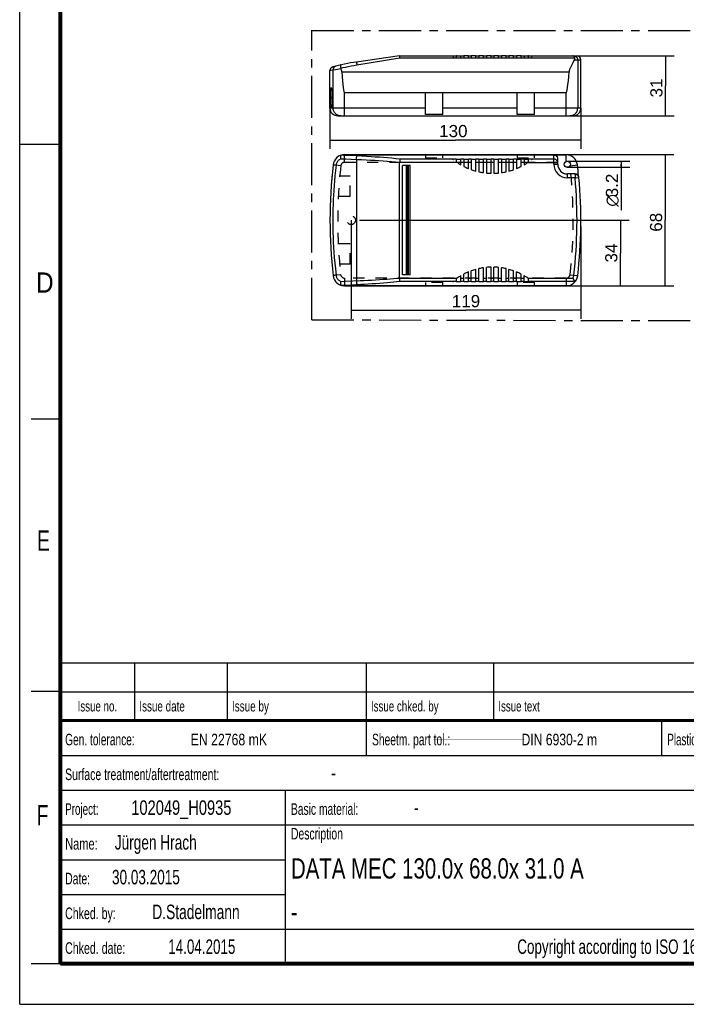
# Model space of a CAD drawing. Header units: millimetres. Extents: x 0 to 210, y 0 to 297.
# Tile 1 of 3: x 0 to 115, y 0 to 170. Entities that reach past the tile are written whole.
import ezdxf
from ezdxf.enums import TextEntityAlignment as Align

# ---------------------------------------------------------------- set-up
doc = ezdxf.new("R2010")
doc.units = ezdxf.units.MM
doc.header["$LTSCALE"] = 19.36
for name, pattern in [('CENTER', [0.6, 0.375, -0.075, 0.075, -0.075]), ('DOT', [0.2, 0.1, -0.1]), ('HIDDEN', [0.2, 0.1, -0.1])]:
    doc.linetypes.add(name, pattern=pattern)
doc.layers.get('0').update_dxf_attribs({"linetype": 'CONTINUOUS'})
for name, color, linetype in [('DEFAULT_1', 7, 'CENTER'), ('DEFAULT_2', 8, 'HIDDEN'), ('Z_AXIS', 7, 'CONTINUOUS'), ('Z_DIM_2D', 7, 'CONTINUOUS'), ('Z_NOTICE', 7, 'CONTINUOUS')]:
    doc.layers.add(name, color=color, linetype=linetype)
doc.styles.add('TEXTSTYLE_2', font='txt', dxfattribs={"width": 0.75})
doc.styles.add('TEXTSTYLE_3', font='helveticaneueltw1g-ltcn.otf')
doc.styles.add('TEXTSTYLE_4', font='gdt', dxfattribs={"width": 0.7})
doc.dimstyles.new('DIMSTYLE_2', dxfattribs={"dimtxt": 2.1, "dimasz": 3.5, "dimexe": 1.5, "dimexo": 0, "dimgap": 0.525, "dimtad": 1, "dimdec": 1, "dimlfac": 3, "dimdsep": 46, "dimtxsty": 'TEXTSTYLE_3', "dimblk": '_FILLED', "dimblk1": '_FILLED', "dimblk2": '_FILLED', "dimcen": 0.09, "dimclrt": 5, "dimadec": 0, "dimazin": 0, "dimtp": 0.2, "dimtm": 0.2, "dimtfac": 1, "dimtdec": 1, "dimtofl": 0, "dimtmove": 0, "dimatfit": 3, "dimldrblk": '_FILLED', "dimfxl": 1, "dimtolj": 1, "dimarcsym": 0})
doc.dimstyles.new('DIMSTYLE_3', dxfattribs={"dimtxt": 2.1, "dimasz": 3.5, "dimexe": 1.5, "dimexo": 0, "dimgap": 0.525, "dimtad": 1, "dimdec": 1, "dimlfac": 3, "dimdsep": 46, "dimtxsty": 'TEXTSTYLE_3', "dimblk": '_FILLED', "dimblk1": '_FILLED', "dimblk2": '_FILLED', "dimcen": 0.09, "dimclrt": 5, "dimadec": 0, "dimazin": 0, "dimtp": 0.3, "dimtm": 0.3, "dimtfac": 1, "dimtdec": 1, "dimtofl": 0, "dimtmove": 0, "dimatfit": 3, "dimldrblk": '_FILLED', "dimfxl": 1, "dimtolj": 1, "dimarcsym": 0})
doc.dimstyles.new('DIMSTYLE_4', dxfattribs={"dimtxt": 2.1, "dimasz": 3.5, "dimexe": 1.5, "dimexo": 0, "dimgap": 0.525, "dimtad": 1, "dimdec": 1, "dimlfac": 3, "dimdsep": 46, "dimtxsty": 'TEXTSTYLE_3', "dimblk": '_FILLED', "dimblk1": '_FILLED', "dimblk2": '_FILLED', "dimcen": 0.09, "dimclrt": 5, "dimadec": 0, "dimazin": 0, "dimtp": 0.1, "dimtm": 0.1, "dimtfac": 1, "dimtdec": 1, "dimtofl": 0, "dimtmove": 0, "dimatfit": 3, "dimldrblk": '_FILLED', "dimfxl": 1, "dimtolj": 1, "dimarcsym": 0})

# ---------------------------------------------------------------- blocks, each defined once
blk = doc.blocks.new('*D1')
at = {"layer": 'Z_DIM_2D', "color": 2, "linetype": 'CONTINUOUS'}
for p, q in [((95.54, 163.72), (113.03, 163.72)), ((111.53, 163.72), (111.53, 158.56)), ((111.53, 153.39), (111.53, 158.56)), ((94.38, 153.39), (113.03, 153.39))]:
    blk.add_line(p, q, dxfattribs=at)
at = {"layer": 'Z_DIM_2D', "color": 5, "linetype": 'CONTINUOUS', "style": 'TEXTSTYLE_3'}
blk.add_text('31', height=2.1, rotation=90, dxfattribs=at).set_placement((111.01, 158.2), align=Align.CENTER)
blk = doc.blocks.new('_FILLED')
at = {"color": 0, "linetype": 'BYBLOCK'}
blk.add_solid([(0, 0), (-1, 0.125), (-1, -0.125)], dxfattribs=at)
blk = doc.blocks.new('_NONE')
blk = doc.blocks.new('*D2')
at = {"layer": 'Z_DIM_2D', "color": 2, "linetype": 'CONTINUOUS'}
for p, q in [((53.58, 154.72), (53.58, 147.69)), ((96.92, 154.72), (96.92, 147.69)), ((53.58, 149.19), (75.25, 149.19)), ((96.92, 149.19), (75.25, 149.19))]:
    blk.add_line(p, q, dxfattribs=at)
at = {"layer": 'Z_DIM_2D', "color": 5, "linetype": 'CONTINUOUS', "style": 'TEXTSTYLE_3'}
blk.add_text('130', height=2.1, dxfattribs=at).set_placement((74.9, 149.71), align=Align.CENTER)
blk = doc.blocks.new('*D3')
at = {"layer": 'Z_DIM_2D', "color": 2, "linetype": 'CONTINUOUS'}
for p, q in [((57.25, 135.37), (57.25, 118.33)), ((96.91, 134.27), (96.91, 118.33)), ((57.25, 119.83), (77.08, 119.83)), ((96.91, 119.83), (77.08, 119.83))]:
    blk.add_line(p, q, dxfattribs=at)
at = {"layer": 'Z_DIM_2D', "color": 5, "linetype": 'CONTINUOUS', "style": 'TEXTSTYLE_3'}
blk.add_text('119', height=2.1, dxfattribs=at).set_placement((77.08, 120.35), align=Align.CENTER)
blk = doc.blocks.new('*D4')
at = {"layer": 'Z_DIM_2D', "color": 2, "linetype": 'CONTINUOUS'}
for p, q in [((94.58, 145.57), (105.37, 145.57)), ((94.58, 144.5), (105.37, 144.5)), ((103.87, 145.57), (103.87, 145.03)), ((103.87, 144.5), (103.87, 145.03)), ((103.87, 145.03), (103.87, 137.08))]:
    blk.add_line(p, q, dxfattribs=at)
at = {"layer": 'Z_DIM_2D', "color": 5, "linetype": 'CONTINUOUS'}
for s, style, p in [('3.2', 'TEXTSTYLE_3', (103.34, 143.41)), ('n', 'TEXTSTYLE_4', (103.34, 139.88))]:
    blk.add_text(s, height=2.1, rotation=90, dxfattribs=dict(at, style=style)).set_placement(p, align=Align.RIGHT)
blk = doc.blocks.new('*D5')
at = {"layer": 'Z_DIM_2D', "color": 2, "linetype": 'CONTINUOUS'}
for p, q in [((58.71, 135.37), (105.25, 135.37)), ((103.75, 135.37), (103.75, 129.7)), ((103.75, 124.03), (103.75, 129.7)), ((91.65, 124.03), (105.25, 124.03))]:
    blk.add_line(p, q, dxfattribs=at)
at = {"layer": 'Z_DIM_2D', "color": 5, "linetype": 'CONTINUOUS', "style": 'TEXTSTYLE_3'}
blk.add_text('34', height=2.1, rotation=90, dxfattribs=at).set_placement((103.22, 129.7), align=Align.CENTER)
blk = doc.blocks.new('*D6')
at = {"layer": 'Z_DIM_2D', "color": 2, "linetype": 'CONTINUOUS'}
for p, q in [((90.58, 146.7), (112.97, 146.7)), ((111.47, 146.7), (111.47, 135.37)), ((111.47, 124.03), (111.47, 135.37)), ((91.65, 124.03), (112.97, 124.03))]:
    blk.add_line(p, q, dxfattribs=at)
at = {"layer": 'Z_DIM_2D', "color": 5, "linetype": 'CONTINUOUS', "style": 'TEXTSTYLE_3'}
blk.add_text('68', height=2.1, rotation=90, dxfattribs=at).set_placement((110.95, 135.01), align=Align.CENTER)

msp = doc.modelspace()

# ---------------------------------------------------------------- linework, layer by layer
at = {"color": 2, "linetype": 'CONTINUOUS'}
for p, q in [((0, 0), (0, 297)), ((0, 148.5), (7, 148.5)), ((7, 101), (2, 101)), ((6.914, 48.96), (6.914, 58.96)), ((6.914, 58.96), (202.914, 58.96)), ((19.914, 48.96), (19.914, 58.96)), ((35.914, 48.96), (35.914, 58.96)), ((59.914, 48.96), (59.914, 58.96)), ((81.914, 48.96), (81.914, 58.96)), ((7, 54), (2, 54)), ((6.914, 53.96), (202.914, 53.96)), ((6.914, 6.96), (6.914, 48.96)), ((6.914, 48.96), (202.914, 48.96)), ((6.914, 48.96), (202.914, 48.96)), ((59.914, 42.96), (59.914, 48.96)), ((110.914, 42.96), (110.914, 48.96)), ((6.914, 42.96), (202.914, 42.96)), ((6.914, 36.96), (181.914, 36.96)), ((45.914, 6.96), (45.914, 36.96)), ((6.914, 30.96), (202.914, 30.96)), ((6.914, 24.96), (45.914, 24.96)), ((6.914, 18.96), (45.914, 18.96)), ((6.914, 12.96), (160.914, 12.96)), ((7, 7), (2, 7)), ((6.914, 6.96), (202.914, 6.96)), ((0, 0), (210, 0))]:
    msp.add_line(p, q, dxfattribs=at)
at = {"color": 7, "linetype": 'CONTINUOUS'}
for p, q in [((65.621, 163.724), (58.151, 162.674)), ((65.621, 163.724), (75.401, 163.724)), ((74.775, 163.39), (74.793, 163.414)), ((74.901, 163.524), (74.901, 163.39)), ((75.401, 163.716), (75.401, 163.39)), ((75.546, 163.724), (76.701, 163.724)), ((76.201, 163.39), (76.201, 163.724)), ((76.701, 163.724), (76.701, 163.39)), ((77.501, 163.39), (77.501, 163.724)), ((77.501, 163.724), (78.001, 163.724)), ((78.001, 163.724), (78.001, 163.39)), ((78.801, 163.39), (78.801, 163.724)), ((78.801, 163.724), (79.301, 163.724)), ((79.301, 163.724), (79.301, 163.39)), ((80.101, 163.39), (80.101, 163.724)), ((80.101, 163.724), (80.601, 163.724)), ((80.601, 163.724), (80.601, 163.39)), ((81.401, 163.724), (81.901, 163.724)), ((81.401, 163.39), (81.401, 163.724)), ((81.901, 163.724), (81.901, 163.39)), ((82.701, 163.724), (83.201, 163.724)), ((82.701, 163.39), (82.701, 163.724)), ((83.201, 163.724), (83.201, 163.39)), ((84.001, 163.724), (84.501, 163.724)), ((84.001, 163.39), (84.001, 163.724)), ((84.501, 163.724), (84.501, 163.39)), ((85.301, 163.724), (85.801, 163.724)), ((85.301, 163.39), (85.301, 163.724)), ((85.801, 163.724), (85.801, 163.39)), ((86.601, 163.724), (87.757, 163.724)), ((86.601, 163.39), (86.601, 163.724)), ((87.101, 163.724), (87.101, 163.39)), ((87.901, 163.724), (96.251, 163.724)), ((87.901, 163.39), (87.901, 163.716)), ((88.401, 163.39), (88.401, 163.524)), ((88.51, 163.414), (88.528, 163.39)), ((95.791, 163.057), (95.72, 162.921)), ((53.684, 156.492), (53.684, 156.651)), ((53.685, 156.223), (53.684, 156.492)), ((53.932, 156.492), (53.931, 156.651)), ((56.122, 157.39), (94.381, 157.39)), ((70.085, 153.621), (70.085, 157.39)), ((73.085, 153.621), (73.085, 157.39)), ((85.918, 153.621), (85.918, 157.39)), ((88.918, 153.621), (88.918, 157.39)), ((53.688, 155.958), (53.685, 156.223)), ((54.918, 153.39), (95.585, 153.39)), ((73.085, 153.621), (70.085, 153.621)), ((88.918, 153.621), (85.918, 153.621)), ((55.467, 146.588), (55.454, 146.575)), ((56.122, 146.7), (92.493, 146.7)), ((92.591, 146.658), (94.381, 146.658)), ((65.621, 145.351), (65.621, 145.347)), ((65.621, 125.387), (65.621, 145.347)), ((67.435, 144.8), (66.118, 144.8)), ((66.785, 125.934), (66.785, 144.8)), ((66.895, 125.934), (66.895, 144.8)), ((67.435, 125.934), (67.435, 144.8)), ((74.901, 145.929), (74.901, 145.827)), ((75.401, 145.929), (75.401, 145.452)), ((76.201, 144.938), (76.201, 145.929)), ((76.701, 145.929), (76.701, 144.664)), ((77.501, 144.294), (77.501, 145.929)), ((78.001, 145.929), (78.001, 144.101)), ((78.801, 143.849), (78.801, 145.929)), ((79.301, 145.929), (79.301, 143.725)), ((80.101, 143.579), (80.101, 145.929)), ((80.601, 145.929), (80.601, 143.518)), ((81.401, 143.47), (81.401, 145.929)), ((81.901, 145.929), (81.901, 143.47)), ((82.701, 143.518), (82.701, 145.929)), ((83.201, 145.929), (83.201, 143.579)), ((84.001, 143.725), (84.001, 145.929)), ((84.501, 145.929), (84.501, 143.849)), ((85.301, 144.101), (85.301, 145.929)), ((85.801, 145.929), (85.801, 144.294)), ((86.601, 144.664), (86.601, 145.929)), ((87.101, 145.929), (87.101, 144.938)), ((87.901, 145.452), (87.901, 145.929)), ((88.401, 145.827), (88.401, 145.929)), ((92.915, 145.034), (92.915, 146.086)), ((95.926, 143.364), (94.585, 143.364)), ((67.435, 125.934), (66.118, 125.934)), ((76.201, 124.805), (76.201, 125.796)), ((76.701, 124.805), (76.701, 126.07)), ((77.501, 124.805), (77.501, 126.441)), ((78.001, 124.805), (78.001, 126.634)), ((78.801, 124.805), (78.801, 126.886)), ((79.301, 124.805), (79.301, 127.009)), ((80.101, 124.805), (80.101, 127.156)), ((80.601, 124.805), (80.601, 127.216)), ((81.401, 124.805), (81.401, 127.264)), ((81.901, 124.805), (81.901, 127.264)), ((82.701, 124.805), (82.701, 127.216)), ((83.201, 124.805), (83.201, 127.156)), ((84.001, 124.805), (84.001, 127.009)), ((84.501, 124.805), (84.501, 126.886)), ((85.301, 124.805), (85.301, 126.634)), ((85.801, 124.805), (85.801, 126.441)), ((86.601, 124.805), (86.601, 126.07)), ((87.101, 124.805), (87.101, 125.796)), ((65.621, 125.387), (65.621, 125.383)), ((74.901, 124.907), (74.901, 124.805)), ((75.401, 125.282), (75.401, 124.805)), ((87.901, 124.805), (87.901, 125.282)), ((88.401, 124.805), (88.401, 124.907)), ((56.122, 124.034), (94.381, 124.034))]:
    msp.add_line(p, q, dxfattribs=at)
at = {"color": 9, "linetype": 'CONTINUOUS'}
for p, q in [((58.243, 162.196), (65.667, 163.414)), ((65.667, 163.414), (74.793, 163.414)), ((74.901, 163.414), (75.401, 163.414)), ((76.201, 163.414), (76.701, 163.414)), ((77.501, 163.414), (78.001, 163.414)), ((78.801, 163.414), (79.301, 163.414)), ((80.101, 163.414), (80.601, 163.414)), ((81.401, 163.414), (81.901, 163.414)), ((82.701, 163.414), (83.201, 163.414)), ((84.001, 163.414), (84.501, 163.414)), ((85.301, 163.414), (85.801, 163.414)), ((86.601, 163.414), (87.101, 163.414)), ((87.901, 163.414), (88.401, 163.414)), ((88.51, 163.414), (95.838, 163.414)), ((54.913, 161.465), (55.185, 161.507)), ((55.185, 161.507), (55.481, 161.552)), ((95.791, 163.057), (96.918, 163.057)), ((96.367, 163.057), (96.367, 154.724)), ((53.585, 161.196), (53.613, 161.204)), ((53.613, 161.204), (53.77, 161.245)), ((54.135, 161.339), (54.566, 161.41)), ((54.135, 154.724), (54.135, 161.339)), ((54.566, 161.41), (54.913, 161.465)), ((55.624, 160.999), (94.879, 160.999)), ((53.684, 156.509), (53.932, 156.509)), ((53.684, 156.492), (53.932, 156.492)), ((56.122, 153.39), (56.122, 157.39)), ((94.381, 153.39), (94.381, 157.39)), ((70.085, 154.724), (53.585, 154.724)), ((85.918, 154.724), (73.085, 154.724)), ((96.918, 154.724), (88.918, 154.724)), ((55.931, 146.569), (55.467, 146.588)), ((55.624, 146.637), (92.248, 146.637)), ((92.248, 145.034), (92.248, 146.7)), ((56.345, 145.891), (55.446, 145.925)), ((58.151, 145.818), (56.345, 145.891)), ((58.151, 145.818), (58.151, 124.916)), ((75.546, 145.351), (65.621, 145.351)), ((74.793, 145.915), (65.667, 145.915)), ((66.118, 125.934), (66.118, 144.8)), ((67.135, 125.934), (67.135, 144.8)), ((75.401, 145.915), (74.901, 145.915)), ((76.701, 145.915), (76.201, 145.915)), ((76.701, 145.351), (76.201, 145.351)), ((78.001, 145.915), (77.501, 145.915)), ((78.001, 145.351), (77.501, 145.351)), ((79.301, 145.915), (78.801, 145.915)), ((79.301, 145.351), (78.801, 145.351)), ((80.601, 145.915), (80.101, 145.915)), ((80.601, 145.351), (80.101, 145.351)), ((81.901, 145.915), (81.401, 145.915)), ((81.901, 145.351), (81.401, 145.351)), ((83.201, 145.915), (82.701, 145.915)), ((83.201, 145.351), (82.701, 145.351)), ((84.501, 145.915), (84.001, 145.915)), ((84.501, 145.351), (84.001, 145.351)), ((85.801, 145.915), (85.301, 145.915)), ((85.801, 145.351), (85.301, 145.351)), ((87.101, 145.915), (86.601, 145.915)), ((87.101, 145.351), (86.601, 145.351)), ((87.757, 145.351), (92.915, 145.351)), ((88.401, 145.915), (87.901, 145.915)), ((92.248, 145.915), (88.51, 145.915)), ((92.248, 145.034), (92.915, 145.034)), ((92.898, 146.119), (92.911, 146.046)), ((92.911, 146.046), (92.915, 145.971)), ((94.585, 142.698), (94.585, 143.364)), ((95.926, 143.364), (95.926, 142.698)), ((95.926, 142.698), (94.585, 142.698)), ((96.073, 142.711), (96.573, 142.755)), ((95.705, 125.881), (96.367, 125.804)), ((55.446, 124.81), (56.267, 124.84)), ((55.624, 124.097), (94.879, 124.097)), ((56.267, 124.84), (58.805, 124.943)), ((65.621, 125.383), (75.546, 125.383)), ((65.667, 124.819), (74.793, 124.819)), ((74.901, 124.819), (75.401, 124.819)), ((76.201, 125.383), (76.701, 125.383)), ((76.201, 124.819), (76.701, 124.819)), ((77.501, 125.383), (78.001, 125.383)), ((77.501, 124.819), (78.001, 124.819)), ((78.801, 125.383), (79.301, 125.383)), ((78.801, 124.819), (79.301, 124.819)), ((80.101, 125.383), (80.601, 125.383)), ((80.101, 124.819), (80.601, 124.819)), ((81.401, 125.383), (81.901, 125.383)), ((81.401, 124.819), (81.901, 124.819)), ((82.701, 125.383), (83.201, 125.383)), ((82.701, 124.819), (83.201, 124.819)), ((84.001, 125.383), (84.501, 125.383)), ((84.001, 124.819), (84.501, 124.819)), ((85.301, 125.383), (85.801, 125.383)), ((85.301, 124.819), (85.801, 124.819)), ((86.601, 125.383), (87.101, 125.383)), ((86.601, 124.819), (87.101, 124.819)), ((87.757, 125.383), (95.544, 125.383)), ((87.901, 124.819), (88.401, 124.819)), ((88.51, 124.819), (95.838, 124.819))]:
    msp.add_line(p, q, dxfattribs=at)
at = {"color": 9, "linetype": 'DOT'}
for p, q in [((56.122, 145.367), (56.122, 146.7)), ((55.46, 144.777), (54.135, 144.93)), ((96.547, 142.755), (96.59, 142.757)), ((55.46, 125.957), (54.135, 125.804)), ((95.043, 125.957), (95.705, 125.881)), ((56.122, 125.367), (56.122, 124.034)), ((94.381, 125.367), (56.122, 125.367)), ((94.381, 125.367), (94.381, 124.034))]:
    msp.add_line(p, q, dxfattribs=at)
at = {"color": 7, "linetype": 'CONTINUOUS'}
for points, const_width in [([(7, 7), (7, 290)], 0.7), ([(7, 49), (203, 49)], 0.5), ([(7.399, 45.763), (160.804, 45.665)], 0.01), ([(7, 7), (203, 7)], 0.7)]:
    msp.add_lwpolyline(points, dxfattribs=dict(at, const_width=const_width))
for points in [[(65.667, 163.414), (65.662, 163.468), (65.656, 163.519), (65.651, 163.565), (65.646, 163.606), (65.641, 163.641), (65.636, 163.671), (65.631, 163.694), (65.627, 163.71), (65.624, 163.72), (65.621, 163.724)], [(74.901, 163.524), (74.881, 163.507), (74.861, 163.489), (74.842, 163.471), (74.825, 163.452), (74.808, 163.433), (74.793, 163.414)], [(75.546, 163.724), (75.508, 163.723), (75.472, 163.722), (75.436, 163.719), (75.401, 163.716)], [(87.901, 163.716), (87.866, 163.719), (87.831, 163.722), (87.794, 163.723), (87.757, 163.724)], [(88.51, 163.414), (88.494, 163.433), (88.478, 163.452), (88.46, 163.471), (88.442, 163.489), (88.422, 163.507), (88.401, 163.524)], [(95.659, 163.692), (95.623, 163.709), (95.585, 163.72), (95.544, 163.724)], [(95.838, 163.414), (95.82, 163.466), (95.8, 163.515), (95.777, 163.561), (95.752, 163.601), (95.723, 163.637), (95.692, 163.667), (95.659, 163.692)], [(95.791, 163.057), (95.819, 163.122), (95.839, 163.185), (95.851, 163.247), (95.854, 163.306), (95.85, 163.361), (95.838, 163.414)], [(54.077, 161.84), (54.014, 161.819), (53.953, 161.792), (53.895, 161.759), (53.84, 161.721), (53.79, 161.677), (53.744, 161.629), (53.704, 161.576), (53.668, 161.52), (53.639, 161.46), (53.616, 161.397), (53.599, 161.333), (53.588, 161.267), (53.585, 161.196)], [(55.446, 162.179), (55.435, 162.173), (55.426, 162.16), (55.418, 162.141), (55.413, 162.115), (55.41, 162.083), (55.409, 162.045), (55.41, 162.002), (55.413, 161.955), (55.418, 161.903), (55.424, 161.847), (55.433, 161.788), (55.443, 161.726), (55.454, 161.662), (55.467, 161.597)], [(55.467, 161.597), (55.47, 161.586), (55.473, 161.574), (55.477, 161.563), (55.481, 161.552)], [(55.624, 160.999), (55.615, 161.087), (55.599, 161.176), (55.578, 161.269), (55.55, 161.362), (55.518, 161.456), (55.481, 161.552)], [(95.333, 162.197), (95.274, 162.085), (95.217, 161.973), (95.161, 161.861), (95.108, 161.75), (95.058, 161.638), (95.012, 161.528), (94.971, 161.418), (94.936, 161.31), (94.909, 161.203), (94.89, 161.1), (94.879, 160.999)], [(95.72, 162.921), (95.517, 162.543), (95.454, 162.426), (95.333, 162.197)], [(53.684, 156.651), (53.686, 156.932), (53.688, 157.07), (53.691, 157.204), (53.694, 157.333), (53.698, 157.456), (53.702, 157.572), (53.707, 157.682), (53.712, 157.785), (53.718, 157.88), (53.725, 157.966), (53.732, 158.044), (53.74, 158.111), (53.749, 158.168), (53.758, 158.213), (53.768, 158.247), (53.778, 158.268), (53.789, 158.275)], [(53.789, 158.275), (53.8, 158.268), (53.812, 158.247), (53.823, 158.213), (53.834, 158.167), (53.845, 158.11), (53.855, 158.043), (53.865, 157.965), (53.875, 157.879), (53.884, 157.784), (53.892, 157.681), (53.9, 157.572), (53.907, 157.455), (53.914, 157.333), (53.919, 157.204), (53.924, 157.07), (53.927, 156.932), (53.93, 156.792), (53.931, 156.651)], [(53.932, 156.492), (53.931, 156.357), (53.93, 156.223), (53.928, 156.09), (53.924, 155.958), (53.92, 155.83), (53.915, 155.707), (53.91, 155.588), (53.903, 155.475), (53.896, 155.368), (53.888, 155.268), (53.88, 155.174), (53.871, 155.087), (53.862, 155.007), (53.852, 154.937), (53.842, 154.875), (53.832, 154.824), (53.821, 154.782), (53.811, 154.751), (53.8, 154.732), (53.789, 154.724)], [(53.789, 154.724), (53.779, 154.732), (53.769, 154.751), (53.759, 154.782), (53.75, 154.823), (53.742, 154.875), (53.735, 154.936), (53.727, 155.007), (53.721, 155.086), (53.715, 155.172), (53.71, 155.266), (53.705, 155.367), (53.7, 155.474), (53.696, 155.587), (53.693, 155.706), (53.69, 155.83), (53.688, 155.958)], [(55.433, 146.53), (55.424, 146.497), (55.418, 146.459), (55.413, 146.415), (55.41, 146.366), (55.409, 146.312), (55.41, 146.254), (55.413, 146.192), (55.418, 146.128), (55.426, 146.061), (55.435, 145.993), (55.446, 145.925)], [(55.454, 146.575), (55.443, 146.556), (55.433, 146.53)], [(55.481, 146.595), (55.477, 146.593), (55.473, 146.592), (55.47, 146.59), (55.467, 146.588)], [(92.493, 146.7), (92.498, 146.699), (92.508, 146.696), (92.523, 146.691), (92.542, 146.683), (92.564, 146.672), (92.591, 146.658)], [(65.667, 145.915), (65.662, 145.876), (65.656, 145.832), (65.651, 145.783), (65.646, 145.73), (65.641, 145.673), (65.636, 145.612), (65.631, 145.55), (65.627, 145.485), (65.624, 145.418), (65.621, 145.351)], [(55.446, 124.81), (55.435, 124.741), (55.426, 124.673), (55.418, 124.606), (55.413, 124.542), (55.41, 124.48), (55.409, 124.422), (55.41, 124.369), (55.413, 124.319), (55.418, 124.275), (55.424, 124.237), (55.433, 124.205)], [(55.433, 124.205), (55.443, 124.178), (55.454, 124.159), (55.467, 124.146)], [(55.467, 124.146), (55.47, 124.144), (55.473, 124.142), (55.477, 124.141), (55.481, 124.139)], [(65.667, 124.819), (65.662, 124.858), (65.656, 124.902), (65.651, 124.951), (65.646, 125.004), (65.641, 125.061), (65.636, 125.122), (65.631, 125.185), (65.627, 125.25), (65.624, 125.316), (65.621, 125.383)], [(95.838, 124.819), (95.82, 124.856), (95.8, 124.899), (95.777, 124.946), (95.752, 124.998), (95.723, 125.054), (95.692, 125.114), (95.659, 125.178), (95.623, 125.245), (95.585, 125.313), (95.544, 125.383)], [(95.791, 124.615), (95.819, 124.649), (95.839, 124.684), (95.851, 124.719), (95.854, 124.753), (95.85, 124.787), (95.838, 124.819)]]:
    msp.add_lwpolyline(points, dxfattribs=at)
at = {"color": 9, "linetype": 'CONTINUOUS'}
for points in [[(95.705, 163.724), (95.779, 163.72), (95.853, 163.707), (95.924, 163.686), (95.993, 163.658), (96.058, 163.622), (96.118, 163.578), (96.173, 163.529), (96.223, 163.473), (96.266, 163.412), (96.302, 163.346), (96.33, 163.277), (96.351, 163.205), (96.363, 163.132), (96.367, 163.057)], [(54.634, 161.985), (54.565, 161.964), (54.498, 161.934), (54.434, 161.897), (54.376, 161.854), (54.322, 161.804), (54.274, 161.749), (54.232, 161.688), (54.198, 161.624), (54.17, 161.556), (54.151, 161.485), (54.139, 161.412), (54.135, 161.339)], [(55.467, 161.597), (55.878, 161.705), (56.307, 161.809), (56.755, 161.911), (57.224, 162.01), (57.721, 162.105), (58.243, 162.196)], [(58.151, 162.674), (58.154, 162.671), (58.158, 162.659), (58.164, 162.641), (58.17, 162.615), (58.177, 162.582), (58.185, 162.542), (58.194, 162.497), (58.203, 162.445), (58.213, 162.389), (58.223, 162.328), (58.233, 162.264), (58.243, 162.196)], [(53.77, 161.245), (54.017, 161.309), (54.135, 161.339)], [(55.46, 153.39), (55.33, 153.397), (55.201, 153.416), (55.075, 153.448), (54.953, 153.492), (54.835, 153.548), (54.724, 153.615), (54.619, 153.693), (54.523, 153.781), (54.436, 153.878), (54.358, 153.983), (54.292, 154.095), (54.236, 154.214), (54.192, 154.337), (54.161, 154.464), (54.142, 154.593), (54.135, 154.724)], [(95.043, 153.39), (95.173, 153.397), (95.301, 153.416), (95.427, 153.448), (95.55, 153.492), (95.667, 153.548), (95.779, 153.615), (95.883, 153.693), (95.98, 153.781), (96.067, 153.878), (96.144, 153.983), (96.211, 154.095), (96.267, 154.214), (96.31, 154.337), (96.342, 154.464), (96.361, 154.593), (96.367, 154.724)], [(58.243, 146.46), (56.846, 146.527), (55.931, 146.569)], [(58.151, 145.818), (58.154, 145.89), (58.158, 145.961), (58.164, 146.031), (58.17, 146.097), (58.177, 146.161), (58.185, 146.221), (58.194, 146.275), (58.203, 146.325), (58.213, 146.369), (58.223, 146.406), (58.233, 146.436), (58.243, 146.46)], [(65.667, 145.915), (64.957, 145.986), (64.246, 146.053), (63.532, 146.116), (62.819, 146.174), (62.118, 146.228), (61.408, 146.278), (60.679, 146.326), (59.917, 146.372), (59.103, 146.417), (58.243, 146.46)], [(92.248, 146.637), (92.323, 146.633), (92.397, 146.621), (92.469, 146.6), (92.538, 146.571), (92.603, 146.535), (92.664, 146.492), (92.72, 146.442), (92.77, 146.386), (92.813, 146.326), (92.849, 146.26), (92.878, 146.191), (92.898, 146.119)], [(54.634, 144.853), (54.532, 143.933), (54.441, 143.041), (54.364, 142.18), (54.297, 141.339), (54.24, 140.507), (54.192, 139.684), (54.153, 138.868), (54.122, 138.059), (54.099, 137.254), (54.084, 136.451), (54.078, 135.649), (54.079, 134.845), (54.088, 134.038), (54.105, 133.226), (54.131, 132.411), (54.165, 131.583), (54.209, 130.734), (54.265, 129.856), (54.332, 128.939), (54.415, 127.975), (54.516, 126.955), (54.634, 125.881)], [(54.634, 144.853), (54.498, 144.871), (54.434, 144.879), (54.376, 144.887), (54.322, 144.895), (54.274, 144.902), (54.232, 144.909), (54.198, 144.914), (54.17, 144.92), (54.151, 144.924), (54.139, 144.927), (54.135, 144.93)], [(55.446, 145.925), (55.355, 145.882), (55.268, 145.833), (55.185, 145.778), (55.106, 145.717), (55.032, 145.651), (54.963, 145.58), (54.9, 145.504), (54.842, 145.423), (54.791, 145.337), (54.745, 145.247), (54.706, 145.153), (54.674, 145.055), (54.651, 144.956), (54.634, 144.853)], [(65.621, 145.347), (64.907, 145.409), (64.192, 145.467), (63.473, 145.521), (62.755, 145.572), (62.049, 145.618), (61.335, 145.662), (60.601, 145.703), (59.835, 145.743), (59.016, 145.781), (58.151, 145.818)], [(92.915, 145.351), (92.911, 145.415), (92.898, 145.477), (92.878, 145.537), (92.849, 145.596), (92.813, 145.651), (92.77, 145.703), (92.72, 145.75), (92.664, 145.792), (92.603, 145.828), (92.538, 145.859), (92.469, 145.883), (92.397, 145.901), (92.323, 145.911), (92.248, 145.915)], [(95.926, 142.698), (96, 142.704), (96.073, 142.711)], [(96.573, 142.755), (96.586, 142.756), (96.59, 142.757)], [(54.434, 125.855), (54.376, 125.847), (54.322, 125.839), (54.274, 125.832), (54.232, 125.826), (54.198, 125.82), (54.17, 125.815), (54.151, 125.81), (54.139, 125.807), (54.135, 125.804)], [(54.634, 125.881), (54.565, 125.872), (54.434, 125.855)], [(54.634, 125.881), (54.65, 125.781), (54.673, 125.683), (54.704, 125.588), (54.741, 125.496), (54.785, 125.407), (54.836, 125.321), (54.894, 125.239), (54.957, 125.161), (55.027, 125.088), (55.102, 125.02), (55.182, 124.958), (55.266, 124.902), (55.354, 124.853), (55.446, 124.81)], [(55.467, 124.146), (55.878, 124.163), (56.307, 124.182), (58.892, 124.306)], [(58.151, 124.916), (58.154, 124.844), (58.158, 124.773), (58.164, 124.704), (58.17, 124.637), (58.177, 124.573), (58.185, 124.514), (58.194, 124.459), (58.203, 124.409), (58.213, 124.366), (58.223, 124.328), (58.233, 124.298), (58.243, 124.275)], [(58.805, 124.943), (59.462, 124.973), (60.121, 125.006), (60.784, 125.041), (61.462, 125.08), (62.135, 125.122), (62.786, 125.165), (63.413, 125.209), (64.006, 125.253), (64.57, 125.297), (65.108, 125.342), (65.621, 125.387)], [(58.892, 124.306), (59.544, 124.341), (60.198, 124.379), (60.857, 124.419), (61.529, 124.464), (62.197, 124.512), (62.844, 124.562), (63.469, 124.613), (64.059, 124.664), (64.621, 124.716), (65.157, 124.768), (65.667, 124.819)]]:
    msp.add_lwpolyline(points, dxfattribs=at)
at = {"color": 7, "linetype": 'CONTINUOUS'}
for centre, radius, start, end in [((96.251, 163.057), 0.667, 0, 90), ((62.79, 129.665), 33.333, 98, 105.15202), ((54.918, 154.724), 1.333, 180, 270), ((95.585, 154.724), 1.333, 270, 360), ((56.122, 144.7), 2, 90, 173.41056), ((136.918, 135.367), 83.333, 173.41056, 186.58944), ((81.651, 154.3), 10.833, 230.59856, 231.45882), ((81.651, 154.3), 10.833, 234.76558, 239.79622), ((81.651, 154.3), 10.833, 300.20378, 305.23442), ((81.651, 154.3), 10.833, 308.54118, 309.40144), ((94.585, 145.034), 1.67, 180, 270), ((13.585, 135.367), 83.291, 5.24744, 6.58944), ((95.926, 142.698), 0.667, 5.08739, 90), ((13.585, 135.367), 83.333, 353.41056, 5.08739), ((56.122, 126.034), 2, 186.58944, 270), ((81.651, 116.434), 10.833, 120.20378, 125.23442), ((81.651, 116.434), 10.833, 54.76558, 59.79622), ((94.381, 126.034), 2, 270, 353.41056), ((81.651, 116.434), 10.833, 128.54118, 129.40144), ((81.651, 116.434), 10.833, 50.59856, 51.45882)]:
    msp.add_arc(centre, radius, start, end, dxfattribs=at)
at = {"color": 9, "linetype": 'DOT'}
for centre, radius, start, end in [((136.918, 135.367), 82, 173.41056, 186.58944), ((56.122, 144.7), 0.667, 90, 173.41056), ((56.122, 126.034), 0.667, 186.58944, 270), ((94.381, 126.034), 0.667, 270, 353.41056)]:
    msp.add_arc(centre, radius, start, end, dxfattribs=at)
at = {"color": 9, "linetype": 'CONTINUOUS'}
for centre, radius, start, end in [((94.585, 145.034), 2.336, 180, 270), ((13.585, 135.367), 82.667, 353.41056, 5.0874), ((94.381, 126.034), 1.333, 330.77513, 353.41056)]:
    msp.add_arc(centre, radius, start, end, dxfattribs=at)
at = {"color": 7, "linetype": 'CONTINUOUS'}
for centre, major_axis, ratio, start_param, end_param in [((56.122, 271.97), (0, 114.58), 0.0174551, -3.3932429, -3.1415927), ((94.381, 271.97), (0, 114.58), 0.0174551, -3.1415927, -2.8899424), ((92.248, 146.086), (0, 0.667), 0.9998477, -1.5707963, -0.5395002)]:
    msp.add_ellipse(centre, major_axis=major_axis, ratio=ratio, start_param=start_param, end_param=end_param, dxfattribs=at)
at = {"layer": 'DEFAULT_1', "color": 40, "linetype": 'CENTER'}
for p, q in [((50.435, 168.143), (150.412, 168.098)), ((50.462, 118.176), (50.436, 168.201)), ((50.454, 118.172), (150.584, 117.96))]:
    msp.add_line(p, q, dxfattribs=at)
at = {"layer": 'DEFAULT_2', "color": 8, "linetype": 'HIDDEN'}
for p, q in [((70.085, 146.7), (70.085, 146.117)), ((73.085, 146.117), (73.085, 146.7)), ((85.918, 146.7), (85.918, 146.117)), ((88.918, 146.117), (88.918, 146.7)), ((70.085, 146.117), (73.085, 146.117)), ((85.918, 146.117), (88.918, 146.117)), ((53.783, 141.116), (53.783, 141.11)), ((57.085, 131.3), (53.684, 131.3)), ((57.085, 127.767), (57.085, 131.3)), ((53.783, 129.624), (53.783, 129.618)), ((57.085, 127.767), (53.932, 127.767)), ((73.085, 124.617), (70.085, 124.617)), ((70.085, 124.617), (70.085, 124.034)), ((73.085, 124.034), (73.085, 124.617)), ((88.918, 124.617), (85.918, 124.617)), ((85.918, 124.617), (85.918, 124.034)), ((88.918, 124.034), (88.918, 124.617))]:
    msp.add_line(p, q, dxfattribs=at)
msp.add_lwpolyline([(95.836, 143.364), (95.906, 143.362), (95.977, 143.352), (96.048, 143.336), (96.119, 143.313), (96.187, 143.283), (96.252, 143.245), (96.313, 143.199), (96.368, 143.148), (96.417, 143.091), (96.459, 143.029), (96.493, 142.964), (96.519, 142.896), (96.537, 142.827), (96.547, 142.755)], dxfattribs=at)
msp.add_arc((13.585, 135.367), 83.291, 5.0887, 5.24744, dxfattribs=at)
at = {"layer": 'Z_AXIS', "color": 7, "linetype": 'CONTINUOUS'}
for p, q in [((74.775, 163.39), (74.901, 163.39)), ((75.401, 163.39), (76.201, 163.39)), ((77.501, 163.724), (76.701, 163.724)), ((76.701, 163.39), (77.501, 163.39)), ((78.801, 163.724), (78.001, 163.724)), ((78.001, 163.39), (78.801, 163.39)), ((80.101, 163.724), (79.301, 163.724)), ((79.301, 163.39), (80.101, 163.39)), ((81.401, 163.724), (80.601, 163.724)), ((80.601, 163.39), (81.401, 163.39)), ((82.701, 163.724), (81.901, 163.724)), ((81.901, 163.39), (82.701, 163.39)), ((84.001, 163.724), (83.201, 163.724)), ((83.201, 163.39), (84.001, 163.39)), ((85.301, 163.724), (84.501, 163.724)), ((84.501, 163.39), (85.301, 163.39)), ((86.601, 163.724), (85.801, 163.724)), ((85.801, 163.39), (86.601, 163.39)), ((87.101, 163.39), (87.901, 163.39)), ((88.401, 163.39), (88.528, 163.39)), ((96.918, 154.724), (96.918, 163.057)), ((53.585, 154.724), (53.585, 161.197)), ((95.585, 153.39), (95.043, 153.39)), ((74.775, 145.929), (74.901, 145.929)), ((75.401, 145.929), (76.201, 145.929)), ((76.701, 145.929), (77.501, 145.929)), ((78.001, 145.929), (78.801, 145.929)), ((79.301, 145.929), (80.101, 145.929)), ((80.601, 145.929), (81.401, 145.929)), ((81.901, 145.929), (82.701, 145.929)), ((83.201, 145.929), (84.001, 145.929)), ((84.501, 145.929), (85.301, 145.929)), ((85.801, 145.929), (86.601, 145.929)), ((87.101, 145.929), (87.901, 145.929)), ((88.401, 145.929), (88.528, 145.929)), ((74.775, 124.805), (74.901, 124.805)), ((75.401, 124.805), (76.201, 124.805)), ((76.701, 124.805), (77.501, 124.805)), ((78.001, 124.805), (78.801, 124.805)), ((79.301, 124.805), (80.101, 124.805)), ((80.601, 124.805), (81.401, 124.805)), ((81.901, 124.805), (82.701, 124.805)), ((83.201, 124.805), (84.001, 124.805)), ((84.501, 124.805), (85.301, 124.805)), ((85.801, 124.805), (86.601, 124.805)), ((87.101, 124.805), (87.901, 124.805)), ((88.401, 124.805), (88.528, 124.805))]:
    msp.add_line(p, q, dxfattribs=at)
at = {"layer": 'Z_AXIS', "color": 9, "linetype": 'DOT'}
for p, q in [((94.381, 145.527), (94.381, 146.658)), ((56.122, 145.367), (94.168, 145.367)), ((95.053, 144.778), (96.325, 144.925))]:
    msp.add_line(p, q, dxfattribs=at)
at = {"layer": 'Z_AXIS', "color": 8, "linetype": 'HIDDEN'}
for p, q in [((57.085, 142.967), (53.932, 142.967)), ((57.085, 139.434), (57.085, 142.967)), ((57.085, 139.434), (53.684, 139.434))]:
    msp.add_line(p, q, dxfattribs=at)
at = {"layer": 'Z_AXIS', "color": 7, "linetype": 'CONTINUOUS'}
msp.add_circle((94.585, 145.034), 0.533, dxfattribs=at)
at = {"layer": 'Z_AXIS', "color": 8, "linetype": 'HIDDEN'}
msp.add_circle((57.251, 135.367), 0.75, dxfattribs=at)
at = {"layer": 'Z_AXIS', "color": 7, "linetype": 'CONTINUOUS'}
for centre, radius, start, end in [((94.381, 144.7), 1.958, 6.58944, 90), ((81.651, 154.3), 10.833, 242.81126, 247.47559), ((81.651, 154.3), 10.833, 292.52441, 297.18874), ((81.651, 154.3), 10.833, 250.31048, 254.74729), ((81.651, 154.3), 10.833, 257.47163, 261.77407), ((81.651, 154.3), 10.833, 264.43799, 268.67767), ((81.651, 154.3), 10.833, 271.32233, 275.56201), ((81.651, 154.3), 10.833, 278.22593, 282.52837), ((81.651, 154.3), 10.833, 285.25271, 289.68952), ((81.651, 116.434), 10.833, 112.52441, 117.18874), ((81.651, 116.434), 10.833, 105.25271, 109.68952), ((81.651, 116.434), 10.833, 98.22593, 102.52837), ((81.651, 116.434), 10.833, 91.32233, 95.56201), ((81.651, 116.434), 10.833, 84.43799, 88.67767), ((81.651, 116.434), 10.833, 77.47163, 81.77407), ((81.651, 116.434), 10.833, 70.31048, 74.74729), ((81.651, 116.434), 10.833, 62.81126, 67.47559)]:
    msp.add_arc(centre, radius, start, end, dxfattribs=at)
at = {"layer": 'Z_AXIS', "color": 9, "linetype": 'DOT'}
msp.add_arc((13.585, 135.367), 82, 353.41056, 6.58006, dxfattribs=at)
at = {"layer": 'Z_AXIS', "color": 8, "linetype": 'HIDDEN'}
msp.add_arc((136.918, 135.367), 83.333, 174.76735, 177.20286, dxfattribs=at)

# ---------------------------------------------------------------- texts
at = {"color": 5, "linetype": 'CONTINUOUS', "style": 'TEXTSTYLE_2'}
for s, width, p in [('D', 0.904762, (2.807, 122.857)), ('E', 0.714286, (3.002, 78.302)), ('F', 0.714286, (2.922, 30.897))]:
    msp.add_text(s, height=3.5, dxfattribs=dict(at, width=width)).set_placement(p)
at = {"layer": 'Z_NOTICE', "color": 5, "linetype": 'CONTINUOUS', "style": 'TEXTSTYLE_2'}
for s, height, width, p in [('Issue no.', 1.8, 0.698413, (13.414, 50.56)), ('Copyright according to ISO 16016', 2.5, 0.694196, (103.414, 8.71))]:
    msp.add_text(s, height=height, dxfattribs=dict(at, width=width)).set_placement(p, align=Align.CENTER)
for s, height, width, p in [('Issue date ', 1.8, 0.707792, (20.664, 50.56)), ('Issue by ', 1.8, 0.71164, (36.664, 50.56)), ('Issue chked. by', 1.8, 0.698413, (60.664, 50.56)), ('Issue text ', 1.8, 0.694805, (82.664, 50.56)), ('Gen. tolerance:', 2, 0.657143, (7.851, 44.71)), ('EN 22768 mK', 2, 0.792208, (29.53, 44.71)), ('Sheetm. part tol.:', 2, 0.662698, (60.851, 44.71)), ('DIN 6930-2 m', 2, 0.78373, (86.672, 44.71)), ('Plastic part tol.:', 2, 0.632275, (111.851, 44.71)), ('Surface treatment/aftertreatment: ', 2, 0.67577, (7.851, 38.71)), ('-', 2.5, 0.714286, (53.803, 38.71)), ('Project: ', 2, 0.634921, (7.851, 32.71)), ('102049_H0935', 2.5, 0.755952, (19.28, 32.71)), ('Basic material: ', 2, 0.66369, (46.851, 32.71)), ('-', 2.5, 0.714286, (68.089, 32.71)), ('Jürgen Hrach', 2.5, 0.705357, (16.422, 26.71)), ('Description', 2, 0.670996, (46.851, 28.46)), ('Name: ', 2, 0.714286, (7.851, 26.71)), ('Date: ', 2, 0.674603, (7.851, 20.71)), ('30.03.2015', 2.5, 0.7, (15.946, 20.71)), ('D.Stadelmann', 2.5, 0.712302, (22.899, 14.71)), ('Chked. by: ', 2, 0.683983, (7.851, 14.71)), ('Chked. date: ', 2, 0.684982, (7.851, 8.71)), ('14.04.2015', 2.5, 0.692857, (25.661, 8.71))]:
    msp.add_text(s, height=height, dxfattribs=dict(at, width=width)).set_placement(p)
at = {"layer": 'Z_NOTICE', "color": 7, "linetype": 'CONTINUOUS', "style": 'TEXTSTYLE_2'}
for s, width, p in [('DATA MEC 130.0x 68.0x 31.0 A', 0.753401, (46.851, 21.71)), ('-', 0.714286, (46.851, 14.21))]:
    msp.add_text(s, height=3.5, dxfattribs=dict(at, width=width)).set_placement(p)

# ---------------------------------------------------------------- dimensions: what is measured, and where the dimension line sits
at = {"layer": 'Z_DIM_2D', "color": 2, "linetype": 'CONTINUOUS'}
for base, p1, p2, angle, text, dimstyle, picture, middle in [((111.53, 163.724), (94.381, 153.39), (95.544, 163.724), 90, '<> ', 'DIMSTYLE_2', '*D1', (111.53, 158.205)), ((53.585, 149.188), (96.918, 154.724), (53.585, 154.724), 180, '<> ', 'DIMSTYLE_2', '*D2', (74.899, 149.188)), ((111.472, 146.7), (91.649, 124.034), (90.583, 146.7), 90, '<> ', 'DIMSTYLE_2', '*D6', (111.472, 135.015)), ((103.868, 145.567), (94.585, 144.5), (94.585, 145.567), 90, '%%c<>', 'DIMSTYLE_4', '*D4', (103.868, 140.246))]:
    dim = msp.add_linear_dim(base=base, p1=p1, p2=p2, angle=angle, text=text, dimstyle=dimstyle, override={"dimblk1": 'NONE', "dimblk2": 'NONE', "dimsah": 1}, dxfattribs=at)
    dim.commit()
    dim.dimension.update_dxf_attribs({"geometry": picture, "text_midpoint": middle, "dimtype": 160})
dim = msp.add_linear_dim(base=(96.911, 119.827), p1=(57.251, 135.367), p2=(96.911, 134.275), dimstyle='DIMSTYLE_3', override={"dimblk1": 'NONE', "dimblk2": 'NONE', "dimsah": 1}, dxfattribs=at)
dim.commit()
dim.dimension.update_dxf_attribs({"geometry": '*D3', "text_midpoint": (77.081, 119.827), "dimtype": 160})
dim = msp.add_linear_dim(base=(103.749, 124.034), p1=(58.705, 135.367), p2=(91.649, 124.034), angle=270, dimstyle='DIMSTYLE_3', override={"dimblk1": 'NONE', "dimblk2": 'NONE', "dimsah": 1}, dxfattribs=at)
dim.commit()
dim.dimension.update_dxf_attribs({"geometry": '*D5', "text_midpoint": (103.749, 129.7), "dimtype": 160})

doc.saveas('drawing.dxf')
